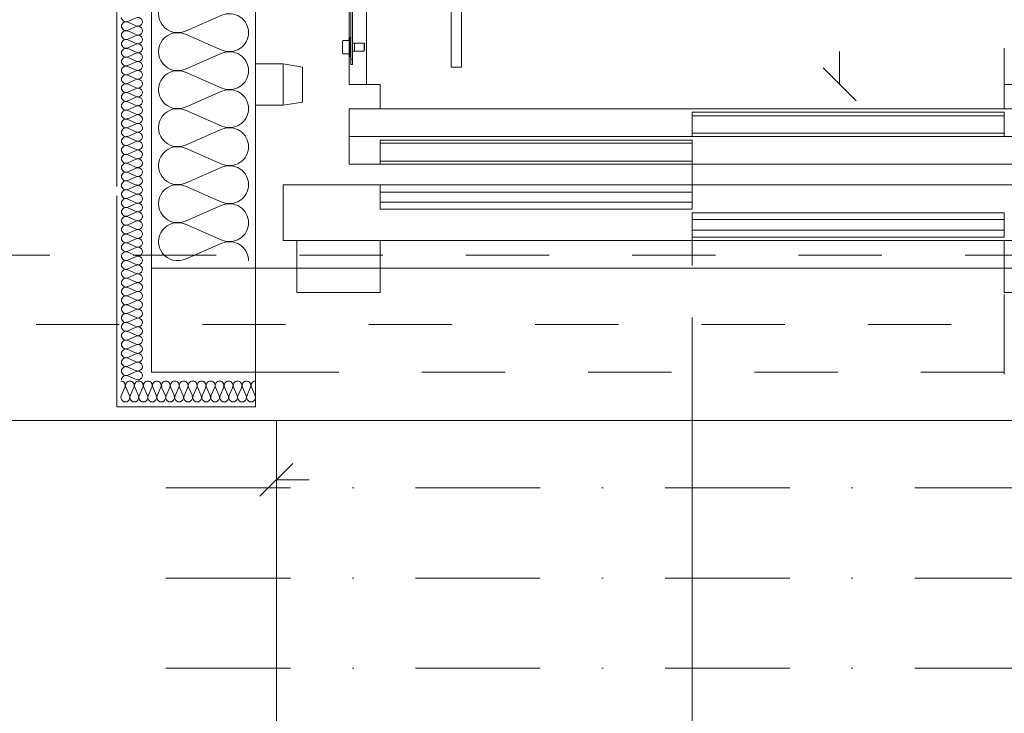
# Model space of a CAD drawing. Header units: millimetres. Extents: x 204754 to 499005, y -178579 to -103222.
# Tile 27 of 178: x 218993 to 220414, y -126861 to -125860. Entities that reach past the tile are written whole.
import ezdxf

# ---------------------------------------------------------------- set-up
doc = ezdxf.new("R2010")
doc.units = ezdxf.units.MM
doc.header["$MEASUREMENT"] = 0
doc.linetypes.add('Kropki i Kreski', pattern=[360, 180, -90, 0, -90])
doc.linetypes.add('Przerywana', pattern=[240, 120, -120])
doc.layers.get('0').update_dxf_attribs({"color": 252, "lineweight": 5})
for name, color, linetype, lineweight in [('Nowe_320-W Umeblowanie_Nr_pióra__103', 252, 'Continuous', 5), ('Nowe_320-W Umeblowanie_Nr_pióra__181', 252, 'Continuous', 5), ('Nowe_810-G Ogólne_Nr_pióra__21', 252, 'Continuous', 5), ('Nowe_820-G Rysunki Obrazki_Nr_pióra__1', 252, 'Continuous', 5), ('Nowe_820-G Rysunki Obrazki_Nr_pióra__161', 252, 'Continuous', 5), ('Nowe_820-G Rysunki Obrazki_Nr_pióra__24', 252, 'Continuous', 5), ('Nowe_820-G Rysunki Obrazki_Nr_pióra__27', 252, 'Continuous', 5), ('Nowe_Nowe_220(1)-A Ściany zewnętrzne_Nr_pióra__1', 252, 'Continuous', 5), ('Nowe_Nowe_220(1)-A Ściany zewnętrzne_Nr_pióra__103', 252, 'Continuous', 5), ('Nowe_Nowe_220(1)-A Ściany zewnętrzne_Nr_pióra__57', 252, 'Continuous', 5)]:
    doc.layers.add(name, color=color, linetype=linetype, lineweight=lineweight)

# ---------------------------------------------------------------- blocks, each defined once
blk = doc.blocks.new('podkład 20251118')
at = {"color": 252, "linetype": 'Continuous', "lineweight": 5}
for p, q in [((220176.1, -125953), (220176.1, -125905.5)), ((220152.4, -125929.3), (220199.9, -125976.8)), ((219387.3, -126500.1), (219339.8, -126547.6)), ((219363.6, -126523.9), (219411.1, -126523.9))]:
    blk.add_line(p, q, dxfattribs=at)
at = {"layer": 'Nowe_320-W Umeblowanie_Nr_pióra__103', "color": 252, "linetype": 'Continuous', "lineweight": 5}
for p, q in [((219284.8, -125853.3), (219232.3, -125876.1)), ((219232.3, -125880.7), (219284.8, -125903.5)), ((219284.8, -125908.1), (219232.3, -125930.9)), ((219232.3, -125935.6), (219284.8, -125958.4)), ((219284.8, -125963), (219232.3, -125985.8)), ((219232.3, -125990.4), (219284.8, -126013.2)), ((219284.8, -126017.8), (219232.3, -126040.7)), ((219232.3, -126045.3), (219284.8, -126068.1)), ((219284.8, -126072.7), (219232.3, -126095.5)), ((219232.3, -126100.1), (219284.8, -126122.9)), ((219284.8, -126127.5), (219232.3, -126150.4)), ((219232.3, -126155), (219284.8, -126177.8)), ((219284.8, -126182.4), (219232.3, -126205.2))]:
    blk.add_line(p, q, dxfattribs=at)
at = {"layer": 'Nowe_320-W Umeblowanie_Nr_pióra__103', "color": 252, "linetype": 'Continuous', "lineweight": 5, "extrusion": (0, 0, -1)}
for centre, major_axis, start_param, end_param in [((219221.2, -125851), (-27.6, 0), 4.299595, 8.266775), ((219295.9, -125878.4), (27.6, 0), 4.299596, 6.283185), ((219221.2, -125905.8), (27.6, 0), 1.158002, 5.125182), ((219295.9, -125878.4), (27.6, 0), 0, 1.98359), ((219295.9, -125933.3), (-27.6, 0), 1.158003, 3.141593), ((219221.2, -125960.7), (-27.6, 0), 4.299595, 8.266775), ((219295.9, -125933.3), (27.6, 0), 0, 1.98359), ((219295.9, -125988.1), (-27.6, 0), 1.158003, 3.141593), ((219221.2, -126015.5), (-27.6, 0), 4.299595, 8.266775), ((219295.9, -125988.1), (27.6, 0), 0, 1.98359), ((219295.9, -126043), (27.6, 0), 4.299596, 6.283185), ((219221.2, -126070.4), (-27.6, 0), 4.299595, 8.266775), ((219295.9, -126043), (27.6, 0), 0, 1.98359), ((219295.9, -126097.8), (27.6, 0), 4.299596, 6.283185), ((219221.2, -126125.2), (27.6, 0), 1.158002, 5.125182), ((219295.9, -126097.8), (27.6, 0), 0, 1.98359), ((219295.9, -126152.7), (-27.6, 0), 1.158003, 3.141593), ((219221.2, -126180.1), (-27.6, 0), 4.299595, 8.266775), ((219295.9, -126152.7), (27.6, 0), 0, 1.98359), ((219295.9, -126207.5), (-27.6, 0), 1.158003, 3.141593)]:
    blk.add_ellipse(centre, major_axis=major_axis, ratio=0.991967, start_param=start_param, end_param=end_param, dxfattribs=at)
at = {"layer": 'Nowe_320-W Umeblowanie_Nr_pióra__181', "color": 252, "linetype": 'Continuous', "lineweight": 5}
for p, q in [((219149.2, -125862.2), (219161.3, -125856.9)), ((219161.3, -125868.6), (219149.2, -125863.3)), ((219149.2, -125874.9), (219161.3, -125869.6)), ((219161.3, -125881.3), (219149.2, -125876)), ((219149.2, -125887.7), (219161.3, -125882.4)), ((219161.3, -125894.1), (219149.2, -125888.8)), ((219149.2, -125900.5), (219161.3, -125895.2)), ((219161.3, -125906.8), (219149.2, -125901.5)), ((219149.2, -125913.2), (219161.3, -125907.9)), ((219161.3, -125919.6), (219149.2, -125914.3)), ((219149.2, -125926), (219161.3, -125920.7)), ((219161.3, -125932.4), (219149.2, -125927.1)), ((219149.2, -125938.8), (219161.3, -125933.4)), ((219161.3, -125945.1), (219149.2, -125939.8)), ((219149.2, -125951.5), (219161.3, -125946.2)), ((219161.3, -125957.9), (219149.2, -125952.6)), ((219149.2, -125964.3), (219161.3, -125959)), ((219161.3, -125970.7), (219149.2, -125965.3)), ((219149.2, -125977), (219161.3, -125971.7)), ((219161.3, -125983.4), (219149.2, -125978.1)), ((219149.2, -125989.8), (219161.3, -125984.5)), ((219161.3, -125996.2), (219149.2, -125990.9)), ((219149.2, -126002.6), (219161.3, -125997.3)), ((219161.3, -126008.9), (219149.2, -126003.6)), ((219149.2, -126015.3), (219161.3, -126010)), ((219161.3, -126021.7), (219149.2, -126016.4)), ((219149.2, -126028.1), (219161.3, -126022.8)), ((219161.3, -126034.5), (219149.2, -126029.2)), ((219149.2, -126040.9), (219161.3, -126035.5)), ((219161.3, -126047.2), (219149.2, -126041.9)), ((219149.2, -126053.6), (219161.3, -126048.3)), ((219161.3, -126060), (219149.2, -126054.7)), ((219149.2, -126066.4), (219161.3, -126061.1)), ((219161.3, -126072.8), (219149.2, -126067.4)), ((219149.2, -126079.1), (219161.3, -126073.8)), ((219161.3, -126085.5), (219149.2, -126080.2)), ((219149.2, -126091.9), (219161.3, -126086.6)), ((219161.3, -126098.3), (219149.2, -126093)), ((219149.2, -126104.7), (219161.3, -126099.4)), ((219161.3, -126111), (219149.2, -126105.7)), ((219149.2, -126117.4), (219161.3, -126112.1)), ((219161.3, -126123.8), (219149.2, -126118.5)), ((219149.2, -126130.2), (219161.3, -126124.9)), ((219161.3, -126136.6), (219149.2, -126131.3)), ((219149.2, -126142.9), (219161.3, -126137.6)), ((219161.3, -126149.3), (219149.2, -126144)), ((219149.2, -126155.7), (219161.3, -126150.4)), ((219161.3, -126162.1), (219149.2, -126156.8)), ((219149.2, -126168.5), (219161.3, -126163.2)), ((219161.3, -126174.9), (219149.2, -126169.5)), ((219149.2, -126181.2), (219161.3, -126175.9)), ((219161.3, -126187.6), (219149.2, -126182.3)), ((219149.2, -126194), (219161.3, -126188.7)), ((219161.3, -126200.4), (219149.2, -126195.1)), ((219149.2, -126206.8), (219161.3, -126201.4)), ((219161.3, -126213.1), (219149.2, -126207.8)), ((219149.2, -126219.5), (219161.3, -126214.2)), ((219161.3, -126225.9), (219149.2, -126220.6)), ((219149.2, -126232.3), (219161.3, -126227)), ((219161.3, -126238.7), (219149.2, -126233.4)), ((219149.2, -126245), (219161.3, -126239.7)), ((219161.3, -126251.4), (219149.2, -126246.1)), ((219149.2, -126257.8), (219161.3, -126252.5)), ((219161.3, -126264.2), (219149.2, -126258.9)), ((219149.2, -126270.6), (219161.3, -126265.3)), ((219161.3, -126276.9), (219149.2, -126271.6)), ((219149.2, -126283.3), (219161.3, -126278)), ((219161.3, -126289.7), (219149.2, -126284.4)), ((219149.2, -126296.1), (219161.3, -126290.8)), ((219161.3, -126302.5), (219149.2, -126297.2)), ((219149.2, -126308.9), (219161.3, -126303.5)), ((219161.3, -126315.2), (219149.2, -126309.9)), ((219149.2, -126321.6), (219161.3, -126316.3)), ((219161.3, -126328), (219149.2, -126322.7)), ((219149.2, -126334.4), (219161.3, -126329.1)), ((219161.3, -126340.8), (219149.2, -126335.5)), ((219149.2, -126347.1), (219161.3, -126341.8)), ((219161.3, -126353.5), (219149.2, -126348.2)), ((219149.2, -126359.9), (219161.3, -126354.6)), ((219161.3, -126366.3), (219149.2, -126361)), ((219149.2, -126372.7), (219161.3, -126367.4)), ((219161.3, -126379), (219149.2, -126373.7)), ((219139.9, -126402.4), (219145.2, -126390.3)), ((219146.3, -126390.3), (219151.7, -126402.4)), ((219152.8, -126402.4), (219158.2, -126390.3)), ((219159.3, -126390.3), (219164.7, -126402.4)), ((219165.8, -126402.4), (219171.1, -126390.3)), ((219172.2, -126390.3), (219177.6, -126402.4)), ((219178.7, -126402.4), (219184.1, -126390.3)), ((219185.2, -126390.3), (219190.6, -126402.4)), ((219191.6, -126402.4), (219197, -126390.3)), ((219198.1, -126390.3), (219203.5, -126402.4)), ((219204.6, -126402.4), (219210, -126390.3)), ((219211.1, -126390.3), (219216.5, -126402.4)), ((219217.5, -126402.4), (219222.9, -126390.3)), ((219224, -126390.3), (219229.4, -126402.4)), ((219230.5, -126402.4), (219235.9, -126390.3)), ((219237, -126390.3), (219242.4, -126402.4)), ((219243.4, -126402.4), (219248.8, -126390.3)), ((219249.9, -126390.3), (219255.3, -126402.4)), ((219256.4, -126402.4), (219261.8, -126390.3)), ((219262.9, -126390.3), (219268.2, -126402.4)), ((219269.3, -126402.4), (219274.7, -126390.3)), ((219275.8, -126390.3), (219281.2, -126402.4)), ((219282.3, -126402.4), (219287.7, -126390.3)), ((219288.8, -126390.3), (219294.1, -126402.4)), ((219295.2, -126402.4), (219300.6, -126390.3)), ((219301.7, -126390.3), (219307.1, -126402.4)), ((219308.2, -126402.4), (219313.6, -126390.3)), ((219314.6, -126390.3), (219320, -126402.4)), ((219321.1, -126402.4), (219326.5, -126390.3)), ((219327.6, -126390.3), (219333, -126402.4))]:
    blk.add_line(p, q, dxfattribs=at)
at = {"layer": 'Nowe_320-W Umeblowanie_Nr_pióra__181', "color": 252, "linetype": 'Continuous', "lineweight": 5, "extrusion": (0, 0, -1)}
for centre, major_axis, ratio, start_param, end_param in [((219146.6, -125856.3), (6.38, 0), 0.99989, 1.158004, 3.141593), ((219163.9, -125862.7), (6.38, 0), 0.99989, 4.299595, 8.266775), ((219146.6, -125869.1), (6.38, 0), 0.99989, 3.141593, 5.125182), ((219146.6, -125869.1), (6.38, 0), 0.99989, 1.158004, 3.141593), ((219163.9, -125875.5), (-6.38, 0), 0.99989, 1.158002, 5.125182), ((219146.6, -125881.9), (6.38, 0), 0.99989, 3.141593, 5.125182), ((219146.6, -125881.9), (6.38, 0), 0.99989, 1.158004, 3.141593), ((219163.9, -125888.2), (6.38, 0), 0.99989, 4.299595, 8.266775), ((219146.6, -125894.6), (6.38, 0), 0.99989, 3.141593, 5.125182), ((219146.6, -125894.6), (6.38, 0), 0.99989, 1.158004, 3.141593), ((219146.6, -125907.4), (6.38, 0), 0.99989, 3.141593, 5.125182), ((219163.9, -125901), (6.38, 0), 0.99989, 4.299595, 8.266775), ((219146.6, -125907.4), (6.38, 0), 0.99989, 1.158004, 3.141593), ((219146.6, -125920.1), (6.38, 0), 0.99989, 3.141593, 5.125182), ((219163.9, -125913.8), (-6.38, 0), 0.99989, 1.158002, 5.125182), ((219146.6, -125920.1), (6.38, 0), 0.99989, 1.158004, 3.141593), ((219146.6, -125932.9), (6.38, 0), 0.99989, 3.141593, 5.125182), ((219163.9, -125926.5), (6.38, 0), 0.99989, 4.299595, 8.266775), ((219146.6, -125932.9), (6.38, 0), 0.99989, 1.158004, 3.141593), ((219146.6, -125945.7), (6.38, 0), 0.99989, 3.141593, 5.125182), ((219163.9, -125939.3), (6.38, 0), 0.99989, 4.299595, 8.266775), ((219146.6, -125945.7), (6.38, 0), 0.99989, 1.158004, 3.141593), ((219146.6, -125958.4), (6.38, 0), 0.99989, 3.141593, 5.125182), ((219163.9, -125952.1), (-6.38, 0), 0.99989, 1.158002, 5.125182), ((219146.6, -125958.4), (6.38, 0), 0.99989, 1.158004, 3.141593), ((219146.6, -125971.2), (6.38, 0), 0.99989, 3.141593, 5.125182), ((219146.6, -125971.2), (6.38, 0), 0.99989, 1.158004, 3.141593), ((219163.9, -125964.8), (6.38, 0), 0.99989, 4.299595, 8.266775), ((219163.9, -125977.6), (6.38, 0), 0.99989, 4.299595, 8.266775), ((219146.6, -125984), (6.38, 0), 0.99989, 3.141593, 5.125182), ((219146.6, -125984), (6.38, 0), 0.99989, 1.158004, 3.141593), ((219163.9, -125990.3), (-6.38, 0), 0.99989, 1.158002, 5.125182), ((219146.6, -125996.7), (6.38, 0), 0.99989, 3.141593, 5.125182), ((219146.6, -125996.7), (6.38, 0), 0.99989, 1.158004, 3.141593), ((219163.9, -126003.1), (6.38, 0), 0.99989, 4.299595, 8.266775), ((219146.6, -126009.5), (6.38, 0), 0.99989, 3.141593, 5.125182), ((219146.6, -126009.5), (6.38, 0), 0.99989, 1.158004, 3.141593), ((219163.9, -126015.9), (-6.38, 0), 0.99989, 1.158002, 5.125182), ((219146.6, -126022.2), (6.38, 0), 0.99989, 3.141593, 5.125182), ((219146.6, -126022.2), (6.38, 0), 0.99989, 1.158004, 3.141593), ((219146.6, -126035), (6.38, 0), 0.99989, 3.141593, 5.125182), ((219163.9, -126028.6), (-6.38, 0), 0.99989, 1.158002, 5.125182), ((219146.6, -126035), (6.38, 0), 0.99989, 1.158004, 3.141593), ((219146.6, -126047.8), (6.38, 0), 0.99989, 3.141593, 5.125182), ((219163.9, -126041.4), (6.38, 0), 0.99989, 4.299595, 8.266775), ((219146.6, -126047.8), (6.38, 0), 0.99989, 1.158004, 3.141593), ((219146.6, -126060.5), (6.38, 0), 0.99989, 3.141593, 5.125182), ((219163.9, -126054.1), (-6.38, 0), 0.99989, 1.158002, 5.125182), ((219146.6, -126060.5), (6.38, 0), 0.99989, 1.158004, 3.141593), ((219146.6, -126073.3), (6.38, 0), 0.99989, 3.141593, 5.125182), ((219163.9, -126066.9), (-6.38, 0), 0.99989, 1.158002, 5.125182), ((219146.6, -126073.3), (6.38, 0), 0.99989, 1.158004, 3.141593), ((219146.6, -126086.1), (6.38, 0), 0.99989, 3.141593, 5.125182), ((219163.9, -126079.7), (6.38, 0), 0.99989, 4.299595, 8.266775), ((219163.9, -126092.4), (-6.38, 0), 0.99989, 1.158002, 5.125182), ((219146.6, -126086.1), (6.38, 0), 0.99989, 1.158004, 3.141593), ((219146.6, -126098.8), (6.38, 0), 0.99989, 3.141593, 5.125182), ((219146.6, -126098.8), (6.38, 0), 0.99989, 1.158004, 3.141593), ((219163.9, -126105.2), (-6.38, 0), 0.99989, 1.158002, 5.125182), ((219146.6, -126111.6), (6.38, 0), 0.99989, 3.141593, 5.125182), ((219146.6, -126111.6), (6.38, 0), 0.99989, 1.158004, 3.141593), ((219163.9, -126118), (6.38, 0), 0.99989, 4.299595, 8.266775), ((219146.6, -126124.3), (6.38, 0), 0.99989, 3.141593, 5.125182), ((219146.6, -126124.3), (-6.38, 0), 0.99989, 4.299596, 6.283185), ((219163.9, -126130.7), (-6.38, 0), 0.99989, 1.158002, 5.125182), ((219146.6, -126137.1), (6.38, 0), 0.99989, 3.141593, 5.125182), ((219146.6, -126137.1), (6.38, 0), 0.99989, 1.158004, 3.141593), ((219163.9, -126143.5), (-6.38, 0), 0.99989, 1.158002, 5.125182), ((219146.6, -126149.9), (6.38, 0), 0.99989, 3.141593, 5.125182), ((219146.6, -126149.9), (6.38, 0), 0.99989, 1.158004, 3.141593), ((219146.6, -126162.6), (6.38, 0), 0.99989, 3.141593, 5.125182), ((219163.9, -126156.2), (6.38, 0), 0.99989, 4.299595, 8.266775), ((219146.6, -126162.6), (6.38, 0), 0.99989, 1.158004, 3.141593), ((219146.6, -126175.4), (6.38, 0), 0.99989, 3.141593, 5.125182), ((219163.9, -126169), (-6.38, 0), 0.99989, 1.158002, 5.125182), ((219146.6, -126175.4), (6.38, 0), 0.99989, 1.158004, 3.141593), ((219146.6, -126188.2), (6.38, 0), 0.99989, 3.141593, 5.125182), ((219163.9, -126181.8), (-6.38, 0), 0.99989, 1.158002, 5.125182), ((219146.6, -126188.2), (6.38, 0), 0.99989, 1.158004, 3.141593), ((219146.6, -126200.9), (6.38, 0), 0.99989, 3.141593, 5.125182), ((219163.9, -126194.5), (6.38, 0), 0.99989, 4.299595, 8.266775), ((219146.6, -126200.9), (6.38, 0), 0.99989, 1.158004, 3.141593), ((219146.6, -126213.7), (6.38, 0), 0.99989, 3.141593, 5.125182), ((219163.9, -126207.3), (-6.38, 0), 0.99989, 1.158002, 5.125182), ((219163.9, -126220.1), (-6.38, 0), 0.99989, 1.158002, 5.125182), ((219146.6, -126213.7), (6.38, 0), 0.99989, 1.158004, 3.141593), ((219146.6, -126226.4), (6.38, 0), 0.99989, 3.141593, 5.125182), ((219146.6, -126226.4), (6.38, 0), 0.99989, 1.158004, 3.141593), ((219163.9, -126232.8), (6.38, 0), 0.99989, 4.299595, 8.266775), ((219146.6, -126239.2), (6.38, 0), 0.99989, 3.141593, 5.125182), ((219146.6, -126239.2), (6.38, 0), 0.99989, 1.158004, 3.141593), ((219163.9, -126245.6), (-6.38, 0), 0.99989, 1.158002, 5.125182), ((219146.6, -126252), (6.38, 0), 0.99989, 3.141593, 5.125182), ((219146.6, -126252), (6.38, 0), 0.99989, 1.158004, 3.141593), ((219163.9, -126258.3), (6.38, 0), 0.99989, 4.299595, 8.266775), ((219146.6, -126264.7), (6.38, 0), 0.99989, 3.141593, 5.125182), ((219146.6, -126264.7), (6.38, 0), 0.99989, 1.158004, 3.141593), ((219163.9, -126271.1), (6.38, 0), 0.99989, 4.299595, 8.266775), ((219146.6, -126277.5), (6.38, 0), 0.99989, 3.141593, 5.125182), ((219146.6, -126277.5), (6.38, 0), 0.99989, 1.158004, 3.141593), ((219146.6, -126290.2), (6.38, 0), 0.99989, 3.141593, 5.125182), ((219163.9, -126283.9), (-6.38, 0), 0.99989, 1.158002, 5.125182), ((219146.6, -126290.2), (6.38, 0), 0.99989, 1.158004, 3.141593), ((219146.6, -126303), (6.38, 0), 0.99989, 3.141593, 5.125182), ((219163.9, -126296.6), (6.38, 0), 0.99989, 4.299595, 8.266775), ((219146.6, -126303), (6.38, 0), 0.99989, 1.158004, 3.141593), ((219146.6, -126315.8), (6.38, 0), 0.99989, 3.141593, 5.125182), ((219163.9, -126309.4), (6.38, 0), 0.99989, 4.299595, 8.266775), ((219146.6, -126315.8), (6.38, 0), 0.99989, 1.158004, 3.141593), ((219146.6, -126328.5), (6.38, 0), 0.99989, 3.141593, 5.125182), ((219163.9, -126322.2), (-6.38, 0), 0.99989, 1.158002, 5.125182), ((219146.6, -126328.5), (6.38, 0), 0.99989, 1.158004, 3.141593), ((219146.6, -126341.3), (6.38, 0), 0.99989, 3.141593, 5.125182), ((219163.9, -126334.9), (6.38, 0), 0.99989, 4.299595, 8.266775), ((219163.9, -126347.7), (6.38, 0), 0.99989, 4.299595, 8.266775), ((219146.6, -126341.3), (6.38, 0), 0.99989, 1.158004, 3.141593), ((219146.6, -126354.1), (6.38, 0), 0.99989, 3.141593, 5.125182), ((219146.6, -126354.1), (6.38, 0), 0.99989, 1.158004, 3.141593), ((219163.9, -126360.4), (-6.38, 0), 0.99989, 1.158002, 5.125182), ((219146.6, -126366.8), (6.38, 0), 0.99989, 3.141593, 5.125182), ((219146.6, -126366.8), (6.38, 0), 0.99989, 1.158004, 3.141593), ((219163.9, -126373.2), (6.38, 0), 0.99989, 4.299595, 8.266775), ((219139.3, -126387.7), (0, 6.47), 0.98556, 0, 1.98359), ((219146.6, -126379.6), (6.38, 0), 0.99989, 3.141593, 5.125182), ((219152.3, -126387.7), (0, 6.47), 0.98556, 4.299596, 6.283185), ((219152.3, -126387.7), (0, 6.47), 0.98556, 0, 1.98359), ((219165.2, -126387.7), (0, 6.47), 0.98556, 4.299596, 6.283185), ((219165.2, -126387.7), (0, 6.47), 0.98556, 0, 1.98359), ((219178.2, -126387.7), (0, 6.47), 0.98556, 4.299596, 6.283185), ((219178.2, -126387.7), (0, 6.47), 0.98556, 0, 1.98359), ((219191.1, -126387.7), (0, 6.47), 0.98556, 4.299596, 6.283185), ((219191.1, -126387.7), (0, 6.47), 0.98556, 0, 1.98359), ((219204.1, -126387.7), (0, 6.47), 0.98556, 4.299596, 6.283185), ((219204.1, -126387.7), (0, 6.47), 0.98556, 0, 1.98359), ((219217, -126387.7), (0, 6.47), 0.98556, 4.299596, 6.283185), ((219217, -126387.7), (0, 6.47), 0.98556, 0, 1.98359), ((219229.9, -126387.7), (0, 6.47), 0.98556, 4.299596, 6.283185), ((219229.9, -126387.7), (0, 6.47), 0.98556, 0, 1.98359), ((219242.9, -126387.7), (0, 6.47), 0.98556, 4.299596, 6.283185), ((219242.9, -126387.7), (0, 6.47), 0.98556, 0, 1.98359), ((219255.8, -126387.7), (0, 6.47), 0.98556, 4.299596, 6.283185), ((219255.8, -126387.7), (0, 6.47), 0.98556, 0, 1.98359), ((219268.8, -126387.7), (0, 6.47), 0.98556, 4.299596, 6.283185), ((219268.8, -126387.7), (0, 6.47), 0.98556, 0, 1.98359), ((219281.7, -126387.7), (0, 6.47), 0.98556, 4.299596, 6.283185), ((219281.7, -126387.7), (0, 6.47), 0.98556, 0, 1.98359), ((219294.7, -126387.7), (0, 6.47), 0.98556, 4.299596, 6.283185), ((219294.7, -126387.7), (0, 6.47), 0.98556, 0, 1.98359), ((219307.6, -126387.7), (0, 6.47), 0.98556, 4.299596, 6.283185), ((219307.6, -126387.7), (0, 6.47), 0.98556, 0, 1.98359), ((219320.6, -126387.7), (0, 6.47), 0.98556, 4.299596, 6.283185), ((219320.6, -126387.7), (0, 6.47), 0.98556, 0, 1.98359), ((219333.5, -126387.7), (0, 6.47), 0.98556, 4.299596, 6.283185), ((219145.8, -126404.9), (0, 6.47), 0.98556, 1.158002, 5.125182), ((219158.7, -126404.9), (0, 6.47), 0.98556, 1.158002, 5.125182), ((219171.7, -126404.9), (0, 6.47), 0.98556, 1.158002, 5.125182), ((219184.6, -126404.9), (0, 6.47), 0.98556, 1.158002, 5.125182), ((219197.6, -126404.9), (0, 6.47), 0.98556, 1.158002, 5.125182), ((219210.5, -126404.9), (0, 6.47), 0.98556, 1.158002, 5.125182), ((219223.5, -126404.9), (0, 6.47), 0.98556, 1.158002, 5.125182), ((219236.4, -126404.9), (0, 6.47), 0.98556, 1.158002, 5.125182), ((219249.4, -126404.9), (0, 6.47), 0.98556, 1.158002, 5.125182), ((219262.3, -126404.9), (0, 6.47), 0.98556, 1.158002, 5.125182), ((219275.3, -126404.9), (0, 6.47), 0.98556, 1.158002, 5.125182), ((219288.2, -126404.9), (0, 6.47), 0.98556, 1.158002, 5.125182), ((219301.2, -126404.9), (0, 6.47), 0.98556, 1.158002, 5.125182), ((219314.1, -126404.9), (0, 6.47), 0.98556, 1.158002, 5.125182), ((219327.1, -126404.9), (0, 6.47), 0.98556, 1.158002, 5.125182)]:
    blk.add_ellipse(centre, major_axis=major_axis, ratio=ratio, start_param=start_param, end_param=end_param, dxfattribs=at)
at = {"layer": 'Nowe_810-G Ogólne_Nr_pióra__21', "color": 252, "linetype": 'Kropki i Kreski', "lineweight": 5}
for p, q in [((219204.2, -126535.5), (220722.8, -126535.5)), ((219204.2, -126665.5), (220722.8, -126665.5)), ((219204.2, -126795.5), (220722.8, -126795.5))]:
    blk.add_line(p, q, dxfattribs=at)
at = {"layer": 'Nowe_820-G Rysunki Obrazki_Nr_pióra__1', "color": 252, "linetype": 'Continuous', "lineweight": 5}
for p, q in [((219333.5, -122434), (219333.5, -126218.4)), ((219183.6, -124287.7), (219183.6, -126218.4)), ((219183.6, -126218.4), (219183.6, -126368.4)), ((219333.5, -126218.4), (219183.6, -126218.4)), ((219333.5, -126368.4), (219333.5, -126218.4)), ((219183.6, -126368.4), (219333.5, -126368.4)), ((219333.5, -126368.4), (219252.9, -126368.4))]:
    blk.add_line(p, q, dxfattribs=at)
at = {"layer": 'Nowe_820-G Rysunki Obrazki_Nr_pióra__161', "color": 252, "linetype": 'Continuous', "lineweight": 5}
for p, q in [((219468.5, -125953), (219468.5, -124553.1)), ((219493.4, -124553.1), (219493.4, -125953)), ((219615.6, -124578), (219615.6, -125928.1)), ((219615.6, -124578), (219615.6, -125928.1)), ((219615.6, -125928.1), (219615.6, -124578)), ((219615.6, -124578), (219615.6, -125928.1)), ((219615.6, -124578), (219615.6, -125928.1)), ((219615.6, -125928.1), (219615.6, -124578)), ((219630.9, -125928.1), (219630.9, -124578)), ((219630.9, -125928.1), (219630.9, -124578)), ((219471, -125420.9), (219471, -125924.3)), ((219473.6, -125420.9), (219473.6, -125924.3)), ((219467.8, -125889.7), (219469.7, -125885.2)), ((219469.7, -125885.2), (219469.7, -125913.4)), ((219469.7, -125885.2), (219471, -125885.2)), ((219458.9, -125891), (219459.5, -125889.7)), ((219458.9, -125891), (219458.9, -125907.6)), ((219469.7, -125889.7), (219459.5, -125889.7)), ((219473.6, -125893.6), (219490.2, -125893.6)), ((219476.1, -125905.1), (219476.1, -125893.6)), ((219476.1, -125893.6), (219476.1, -125905.1)), ((219490.2, -125893.6), (219490.2, -125905.1)), ((219490.2, -125893.6), (219490.9, -125894.2)), ((219490.9, -125904.4), (219490.9, -125894.2)), ((219490.9, -125894.2), (219490.9, -125904.4)), ((219493.4, -125953), (219493.4, -125900.6)), ((220413.7, -125953), (220413.7, -125900.6)), ((219458.9, -125907.6), (219459.5, -125908.9)), ((219469.7, -125908.9), (219459.5, -125908.9)), ((219467.8, -125908.9), (219469.7, -125913.4)), ((219469.7, -125913.4), (219471, -125913.4)), ((219473.6, -125905.1), (219490.2, -125905.1)), ((219490.2, -125905.1), (219490.9, -125904.4)), ((219373.2, -125923.6), (219333.5, -125923.6)), ((219333.5, -125923.6), (219333.5, -125983.1)), ((219373.2, -125983.1), (219373.2, -125923.6)), ((219373.2, -125923.6), (219401.3, -125928.1)), ((219401.3, -125928.1), (219401.3, -125978.6)), ((219473.6, -125916.6), (219471, -125916.6)), ((219473.6, -125924.3), (219471, -125924.3)), ((219615.6, -125928.1), (219630.9, -125928.1)), ((219615.6, -125928.1), (219630.9, -125928.1)), ((219468.5, -125953), (219513.2, -125953)), ((219513.2, -125953), (219513.2, -125988.2)), ((220618.4, -125953), (220413.7, -125953)), ((220413.7, -125953), (220413.7, -125988.2)), ((219333.5, -125983.1), (219373.2, -125983.1)), ((219401.3, -125978.6), (219373.2, -125983.1)), ((219468.5, -125988.2), (220901, -125988.2)), ((219468.5, -126068.2), (219468.5, -125988.2)), ((220413.7, -125993.3), (219963.5, -125993.3)), ((219963.5, -125993.3), (219963.5, -126028.5)), ((219963.5, -125998.4), (220413.7, -125998.4)), ((220413.7, -126028.5), (220413.7, -125993.3)), ((219468.5, -126028.5), (220901, -126028.5)), ((219963.5, -126023.4), (220413.7, -126023.4)), ((219963.5, -126028.5), (220413.7, -126028.5)), ((219963.5, -126033.6), (219513.2, -126033.6)), ((219513.2, -126033.6), (219513.2, -126068.2)), ((219513.2, -126038.1), (219963.5, -126038.1)), ((219963.5, -126068.2), (219963.5, -126033.6)), ((220901, -126068.2), (219468.5, -126068.2)), ((219513.2, -126063.7), (219963.5, -126063.7)), ((219513.2, -126068.2), (219963.5, -126068.2)), ((219963.5, -126058.6), (219963.5, -126106.5)), ((219373.2, -126098.2), (220902.3, -126098.2)), ((219373.2, -126178.2), (219373.2, -126098.2)), ((219373.2, -126098.2), (219373.2, -126178.2)), ((219963.5, -126098.2), (219513.2, -126098.2)), ((219513.2, -126098.2), (219513.2, -126133.4)), ((219963.5, -126133.4), (219963.5, -126098.2)), ((219513.2, -126108.4), (219963.5, -126108.4)), ((219513.2, -126123.2), (219963.5, -126123.2)), ((219513.2, -126133.4), (219963.5, -126133.4)), ((220413.7, -126138.5), (219963.5, -126138.5)), ((219963.5, -126138.5), (219963.5, -126173.7)), ((220413.7, -126173.7), (220413.7, -126138.5)), ((219963.5, -126142.3), (219963.5, -126214.6)), ((219963.5, -126148.1), (220413.7, -126148.1)), ((219963.5, -126163.4), (220413.7, -126163.4)), ((220902.3, -126178.2), (219373.2, -126178.2)), ((219513.2, -126178.2), (219393, -126178.2)), ((219393, -126178.2), (219393, -126253.6)), ((219513.2, -126253.6), (219513.2, -126178.2)), ((219963.5, -126173.7), (220413.7, -126173.7)), ((220413.7, -126178.2), (220533.9, -126178.2)), ((220413.7, -126253.6), (220413.7, -126178.2)), ((219333.5, -126218.4), (220933.6, -126218.4)), ((219513.2, -126218.4), (220413.7, -126218.4)), ((219393, -126253.6), (219513.2, -126253.6)), ((220533.9, -126253.6), (220413.7, -126253.6)), ((220413.7, -126264.5), (220413.7, -126256.2)), ((220413.7, -126257.5), (220413.7, -126371.3)), ((220413.7, -126261.9), (220413.7, -126264.5)), ((220413.7, -126371.3), (220413.7, -126264.5))]:
    blk.add_line(p, q, dxfattribs=at)
at = {"layer": 'Nowe_820-G Rysunki Obrazki_Nr_pióra__24', "color": 7, "linetype": 'Continuous', "lineweight": 15}
blk.add_line((219963.5, -126289.7), (219963.5, -127489.2), dxfattribs=at)
at = {"layer": 'Nowe_820-G Rysunki Obrazki_Nr_pióra__27', "color": 252, "linetype": 'Continuous', "lineweight": 5}
for p, q in [((219133.6, -122234), (219133.6, -126100.4)), ((219133.6, -126418.4), (219133.6, -126113.7)), ((219333.5, -126368.4), (219333.5, -126418.4)), ((219133.6, -126418.4), (219333.3, -126418.4))]:
    blk.add_line(p, q, dxfattribs=at)
at = {"layer": 'Nowe_Nowe_220(1)-A Ściany zewnętrzne_Nr_pióra__1', "color": 252, "linetype": 'Przerywana', "lineweight": 5}
for p, q in [((220563.4, -126218.4), (219323.8, -126218.4)), ((219333.5, -126368.4), (220563.4, -126368.4))]:
    blk.add_line(p, q, dxfattribs=at)
at = {"layer": 'Nowe_Nowe_220(1)-A Ściany zewnętrzne_Nr_pióra__103', "color": 252, "linetype": 'Przerywana', "lineweight": 5}
for p, q in [((212437, -126199.5), (220862.5, -126199.5)), ((212537, -126299.5), (220962.5, -126299.5))]:
    blk.add_line(p, q, dxfattribs=at)
at = {"layer": 'Nowe_Nowe_220(1)-A Ściany zewnętrzne_Nr_pióra__57', "color": 252, "linetype": 'Continuous', "lineweight": 5}
for p, q in [((212737.6, -126438.4), (221147.5, -126438.4)), ((219363.6, -126438.4), (219363.6, -127038.4))]:
    blk.add_line(p, q, dxfattribs=at)

msp = doc.modelspace()

# ---------------------------------------------------------------- block references
msp.add_blockref('podkład 20251118', (0, 0))

doc.saveas('drawing.dxf')
